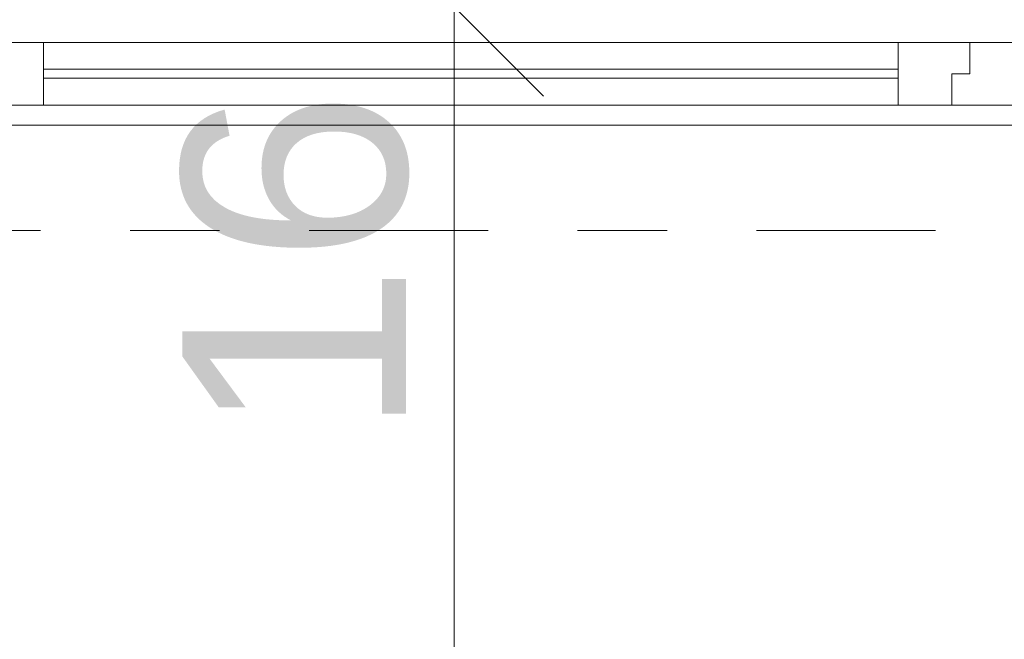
# Model space of a CAD drawing. Header units: metres. Extents: x -167 to 233, y -155 to 122.
# Tile 192 of 215: x 54.201 to 55.301, y 43.133 to 43.825. Entities that reach past the tile are written whole.
import ezdxf
from ezdxf.enums import TextEntityAlignment as Align

# ---------------------------------------------------------------- set-up
doc = ezdxf.new("R2010")
doc.units = ezdxf.units.M
doc.header["$MEASUREMENT"] = 0
doc.linetypes.add('Raster', pattern=[0.4, 0.2, -0.1, 0, -0.1])
for name, color, linetype in [('10 Wand außen', 7, 'Continuous'), ('90 Achsraster', 7, 'Continuous'), ('94 Genehmigungsplanung Bemaßung', 7, 'Continuous')]:
    doc.layers.add(name, color=color, linetype=linetype)
doc.styles.add('ERSTELLTER_STIL_1', font='arial.ttf')
doc.styles.add('ERSTELLTER_STIL_2', font='arial.ttf')
doc.dimstyles.new('ERSTELLTER_STIL__2', dxfattribs={"dimtxt": 0.25, "dimasz": 0.19, "dimexe": 0.18, "dimexo": 0.1, "dimgap": 0, "dimtad": 1, "dimzin": 0, "dimdsep": 46, "dimtxsty": 'ERSTELLTER_STIL_1', "dimblk": 'ARROWHEAD_6', "dimblk1": 'ARROWHEAD_6', "dimblk2": 'ARROWHEAD_6', "dimcen": 0.09, "dimclrd": 7, "dimclre": 7, "dimclrt": 7, "dimazin": 0, "dimtfac": 1, "dimtdec": 4, "dimtmove": 0, "dimatfit": 3, "dimfxl": 1, "dimtolj": 1, "dimtzin": 0, "dimarcsym": 0})

# ---------------------------------------------------------------- blocks, each defined once
blk = doc.blocks.new('4-Flügelfenster 27_3')
at = {"layer": '10 Wand außen', "color": 7, "linetype": 'Continuous', "lineweight": 13}
blk.add_line((-2.2375, 0.0625), (2.2375, 0.0625), dxfattribs=at)
at = {"layer": '10 Wand außen', "color": 7, "linetype": 'Continuous', "lineweight": 18}
for p, q in [((-0.07, 0.04), (0.01, 0.04)), ((0.01, 0.04), (0.01, 0.005)), ((0.01, 0.04), (0.07, 0.04)), ((0.01, 0.005), (0.01, 0.04)), ((0.07, 0.04), (1.025, 0.04)), ((0.07, 0.04), (0.07, -0.03)), ((1.025, -0.03), (1.025, 0.04)), ((1.025, 0.04), (1.085, 0.04)), ((0.01, 0.005), (-0.01, 0.005)), ((-0.01, 0.005), (-0.01, -0.03)), ((-0.01, -0.03), (-0.01, 0.005)), ((-0.01, 0.005), (0.01, 0.005)), ((0.07, 0.01), (1.025, 0.01)), ((1.025, 0), (0.07, 0)), ((-0.01, -0.03), (-0.07, -0.03)), ((0.07, -0.03), (-0.01, -0.03)), ((1.025, -0.03), (0.07, -0.03)), ((1.105, -0.03), (1.025, -0.03))]:
    blk.add_line(p, q, dxfattribs=at)
blk = doc.blocks.new('Standard-Rastermarker_139')
at = {"layer": '90 Achsraster', "color": 14, "linetype": 'Raster', "lineweight": 18, "true_color": 0xa80000}
blk.add_line((1, 0), (45.4427, 0), dxfattribs=at)
at = {"layer": '90 Achsraster', "color": 14, "lineweight": 18, "true_color": 0xa80000, "style": 'ERSTELLTER_STIL_2'}
for tag, p in [('AC_MarkerText_1_0', (-0.35, 0.15)), ('AC_MarkerText_1_1', (46.7927, 0.15))]:
    blk.add_attdef(tag, text='', height=0.3, dxfattribs=at).set_placement(p, align=Align.TOP_CENTER)
blk = doc.blocks.new('*D249', base_point=(27236.1321, 33357.279))
at = {"layer": '94 Genehmigungsplanung Bemaßung', "color": 7, "linetype": 'Continuous', "lineweight": 13}
for p, q in [((54.7864, 43.7397), (54.5864, 43.9397)), ((54.8739, 43.8397), (54.4989, 43.8397)), ((54.6864, 28.1797), (54.6864, 43.8397)), ((54.5864, 28.2797), (54.7864, 28.0797)), ((54.8739, 28.1797), (54.4989, 28.1797)), ((54.6864, 28.0297), (54.6864, 28.1797))]:
    blk.add_line(p, q, dxfattribs=at)
at = {"layer": '94 Genehmigungsplanung Bemaßung', "color": 7, "lineweight": 13, "char_height": 0.25, "attachment_point": 7, "rotation": 90, "style": 'ERSTELLTER_STIL_1'}
for s, insert in [('\\A1;{\\pql;\\fArial|b0|i0|c0|p0;\\W1.000000;16}', (54.6364, 43.3583)), ('\\A1;{\\pql;\\fArial|b0|i0|c0|p0;\\W1.000000;15,66}', (54.6364, 35.39))]:
    blk.add_mtext(s, dxfattribs=dict(at, insert=insert))
blk = doc.blocks.new('ARROWHEAD_6')
at = {"color": 0, "linetype": 'Continuous', "lineweight": 0}
for p, q in [((-0.5, -0.5), (0.5, 0.5)), ((0, 0), (-1, 0))]:
    blk.add_line(p, q, dxfattribs=at)
blk = doc.blocks.new('*D250', base_point=(27236.1321, 33357.279))
at = {"layer": '94 Genehmigungsplanung Bemaßung', "color": 7, "linetype": 'Continuous', "lineweight": 13}
for p, q in [((54.6864, 43.9997), (54.6864, 44.1497)), ((54.5864, 44.0997), (54.7864, 43.8997)), ((54.8739, 43.9997), (54.4989, 43.9997)), ((54.6864, 43.8397), (54.6864, 43.9997)), ((54.7864, 43.7397), (54.5864, 43.9397)), ((54.8739, 43.8397), (54.4989, 43.8397))]:
    blk.add_line(p, q, dxfattribs=at)

msp = doc.modelspace()

# ---------------------------------------------------------------- block references
at = {"layer": '10 Wand außen', "color": 7, "linetype": 'Continuous', "lineweight": 18, "rotation": 180}
msp.add_blockref('4-Flügelfenster 27_3', (55.2525, 43.7697), dxfattribs=at)
at = {"layer": '90 Achsraster', "color": 7, "linetype": 'Continuous', "lineweight": 18}
msp.add_blockref('Standard-Rastermarker_139', (13.5244, 43.5897), dxfattribs=at)

# ---------------------------------------------------------------- dimensions: what is measured, and where the dimension line sits
at = {"layer": '94 Genehmigungsplanung Bemaßung', "color": 7, "linetype": 'Continuous', "lineweight": 13}
for base, p1, p2, picture, middle in [((54.6864, 43.9997), (57.5025, 43.8397), (58.1625, 43.9997), '*D250', (54.5114, 43.5486)), ((54.6864, 43.8397), (58.1625, 28.1797), (57.5025, 43.8397), '*D249', (54.5114, 35.8088))]:
    dim = msp.add_linear_dim(base=base, p1=p1, p2=p2, angle=90, dimstyle='ERSTELLTER_STIL__2', dxfattribs=at)
    dim.commit()
    dim.dimension.update_dxf_attribs({"geometry": picture, "text_midpoint": middle, "dimtype": 160, "text_rotation": 90})

doc.saveas('drawing.dxf')
